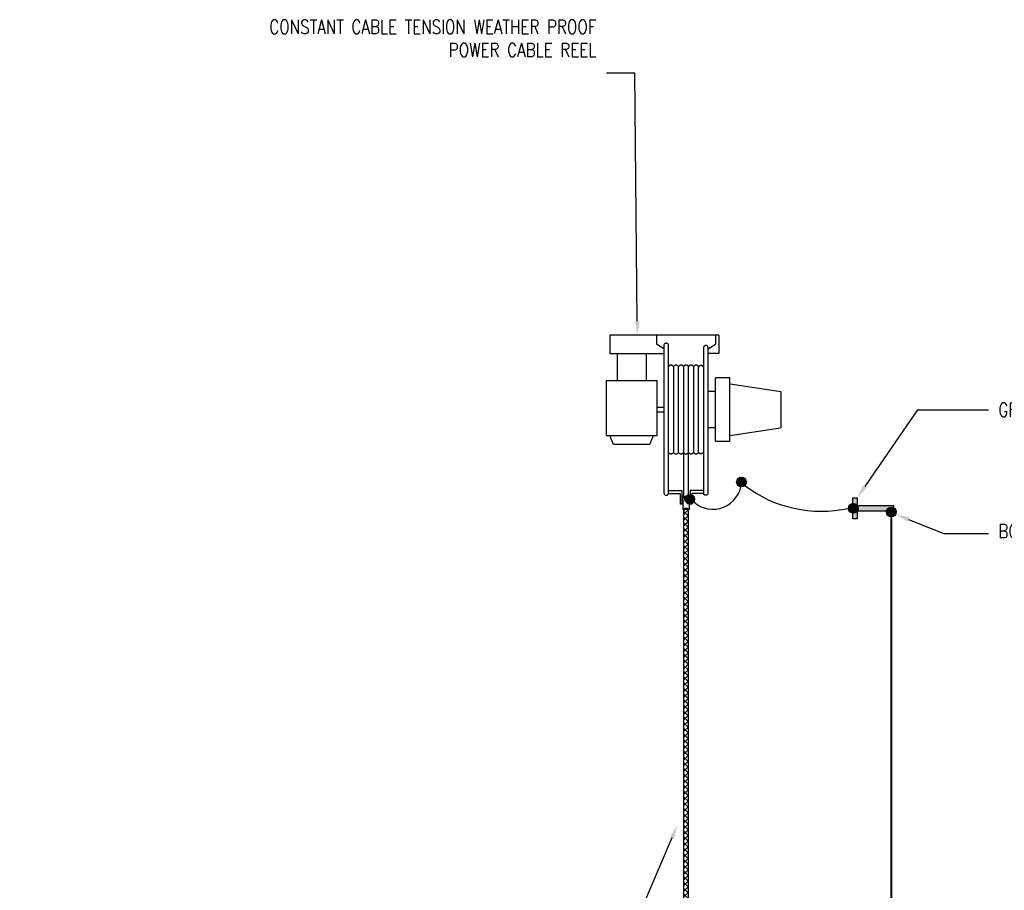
# Model space of a CAD drawing. Header units: inches. Extents: x 77 to 880, y -145 to 37.
# Tile 7 of 9: x 458 to 564, y -57 to 37. Entities that reach past the tile are written whole.
import ezdxf
from ezdxf import colors
from ezdxf.entities.mleader import LeaderData, LeaderLine
from ezdxf.math import Vec2, Vec3

# ---------------------------------------------------------------- set-up
doc = ezdxf.new("R2010")
doc.units = ezdxf.units.IN
doc.header["$MEASUREMENT"] = 0
doc.layers.add('E-ANNO-TEXT', color=2, linetype='Continuous')
doc.layers.add('E-DETL-GRPH', color=3, linetype='Continuous')
doc.styles.add('Annotative', font='romans.shx', dxfattribs={"width": 0.8, "height": 0.125})

msp = doc.modelspace()

# ---------------------------------------------------------------- linework, layer by layer
at = {"layer": 'E-DETL-GRPH', "lineweight": -3}
for p, q in [((533.51, 2.7), (521.69, 2.7)), ((521.69, 2.7), (521.69, 0.73)), ((526.76, 2.7), (526.76, 1.72)), ((533.12, 2.7), (533.12, 1.72)), ((533.51, 2.7), (533.51, 0.73)), ((527.55, 1.22), (526.76, 1.72)), ((532.33, 1.22), (533.12, 1.72)), ((521.69, 0.73), (527.55, 0.73)), ((522.48, 0.73), (522.48, -2.23)), ((525.63, 0.73), (525.63, -2.23)), ((533.51, 0.73), (532.3, 0.73)), ((528.59, -0.74), (528.59, -9.95)), ((529.13, -9.95), (529.13, -0.74)), ((530.75, -0.74), (530.75, -9.95)), ((531.29, -9.95), (531.29, -0.77)), ((533.12, -8.82), (533.12, -1.9)), ((534.69, -1.9), (533.12, -1.9)), ((534.69, -8.82), (534.69, -1.9)), ((521.29, -2.23), (521.29, -8.16)), ((526.81, -2.23), (521.29, -2.23)), ((526.81, -8.16), (526.81, -2.23)), ((534.72, -2.56), (540.21, -3.38)), ((533.12, -3.39), (532.33, -3.39)), ((540.21, -3.38), (540.21, -7.34)), ((526.81, -5.11), (527.55, -5.11)), ((526.81, -5.61), (527.55, -5.61)), ((533.12, -7.33), (532.33, -7.33)), ((534.69, -8.16), (540.18, -7.34)), ((521.29, -8.16), (526.81, -8.16)), ((522.08, -9.14), (521.69, -8.16)), ((526.02, -9.14), (526.42, -8.16)), ((526.02, -9.14), (522.08, -9.14)), ((534.69, -8.82), (533.12, -8.82))]:
    msp.add_line(p, q, dxfattribs=at)
for points in [[(528.04, 1.64, 0.059372), (528.04, 1.68, 0.056924), (528.02, 1.72, 0.05343), (527.99, 1.75, 0.049731), (527.96, 1.78, 0.046464), (527.92, 1.8, 0.043989), (527.87, 1.82, 0.042469), (527.82, 1.83, 0.041958), (527.77, 1.83, 0.042469), (527.72, 1.82, 0.043989), (527.68, 1.8, 0.046464), (527.64, 1.78, 0.049731), (527.6, 1.75, 0.05343), (527.58, 1.72, 0.056924), (527.56, 1.68, 0.059372), (527.55, 1.64, 0.059372)], [(532.33, 1.38, 0.059372), (532.32, 1.42, 0.056924), (532.3, 1.46, 0.05343), (532.28, 1.5, 0.049731), (532.24, 1.53, 0.046464), (532.2, 1.55, 0.043989), (532.16, 1.57, 0.042469), (532.11, 1.57, 0.041958), (532.06, 1.57, 0.042469), (532.01, 1.57, 0.043989), (531.96, 1.55, 0.046464), (531.92, 1.53, 0.049731), (531.89, 1.5, 0.05343), (531.86, 1.46, 0.056924), (531.85, 1.42, 0.059372), (531.84, 1.38, 0.059372)], [(528.59, -0.74, 0.058305), (528.57, -0.69, 0.055226), (528.55, -0.65, 0.051535), (528.51, -0.61, 0.047994), (528.47, -0.59, 0.045095), (528.42, -0.56, 0.043088), (528.37, -0.55, 0.042071), (528.31, -0.54, 0.042071), (528.26, -0.55, 0.043088), (528.21, -0.56, 0.045095), (528.16, -0.59, 0.047994), (528.12, -0.61, 0.051535), (528.08, -0.65, 0.055226), (528.06, -0.69, 0.058305), (528.04, -0.74, 0.058305)], [(529.13, -0.74, 0.058305), (529.11, -0.69, 0.055226), (529.09, -0.65, 0.051535), (529.05, -0.61, 0.047994), (529.01, -0.59, 0.045095), (528.96, -0.56, 0.043088), (528.91, -0.55, 0.042071), (528.86, -0.54, 0.042071), (528.8, -0.55, 0.043088), (528.75, -0.56, 0.045095), (528.7, -0.59, 0.047994), (528.66, -0.61, 0.051535), (528.62, -0.65, 0.055226), (528.6, -0.69, 0.058305), (528.59, -0.74, 0.058305)], [(529.67, -0.74, 0.058305), (529.65, -0.69, 0.055226), (529.63, -0.65, 0.051535), (529.6, -0.61, 0.047994), (529.55, -0.59, 0.045095), (529.51, -0.56, 0.043088), (529.45, -0.55, 0.042071), (529.4, -0.54, 0.042071), (529.34, -0.55, 0.043088), (529.29, -0.56, 0.045095), (529.24, -0.59, 0.047994), (529.2, -0.61, 0.051535), (529.17, -0.65, 0.055226), (529.14, -0.69, 0.058305), (529.13, -0.74, 0.058305)], [(530.21, -0.74, 0.058305), (530.2, -0.69, 0.055226), (530.17, -0.65, 0.051535), (530.14, -0.61, 0.047994), (530.1, -0.59, 0.045095), (530.05, -0.56, 0.043088), (529.99, -0.55, 0.042071), (529.94, -0.54, 0.042071), (529.89, -0.55, 0.043088), (529.83, -0.56, 0.045095), (529.78, -0.59, 0.047994), (529.74, -0.61, 0.051535), (529.71, -0.65, 0.055226), (529.68, -0.69, 0.058305), (529.67, -0.74, 0.058305)], [(530.75, -0.74, 0.058305), (530.74, -0.69, 0.055226), (530.71, -0.65, 0.051535), (530.68, -0.61, 0.047994), (530.64, -0.59, 0.045095), (530.59, -0.56, 0.043088), (530.54, -0.55, 0.042071), (530.48, -0.54, 0.042071), (530.43, -0.55, 0.043088), (530.37, -0.56, 0.045095), (530.33, -0.59, 0.047994), (530.28, -0.61, 0.051535), (530.25, -0.65, 0.055226), (530.23, -0.69, 0.058305), (530.21, -0.74, 0.058305)], [(531.29, -0.74, 0.058305), (531.28, -0.69, 0.055226), (531.26, -0.65, 0.051535), (531.22, -0.61, 0.047994), (531.18, -0.59, 0.045095), (531.13, -0.56, 0.043088), (531.08, -0.55, 0.042071), (531.02, -0.54, 0.042071), (530.97, -0.55, 0.043088), (530.92, -0.56, 0.045095), (530.87, -0.59, 0.047994), (530.83, -0.61, 0.051535), (530.79, -0.65, 0.055226), (530.77, -0.69, 0.058305), (530.75, -0.74, 0.058305)], [(531.84, -0.77, 0.058305), (531.82, -0.73, 0.055226), (531.8, -0.69, 0.051535), (531.76, -0.65, 0.047994), (531.72, -0.62, 0.045095), (531.67, -0.6, 0.043088), (531.62, -0.58, 0.042071), (531.57, -0.58, 0.042071), (531.51, -0.58, 0.043088), (531.46, -0.6, 0.045095), (531.41, -0.62, 0.047994), (531.37, -0.65, 0.051535), (531.33, -0.69, 0.055226), (531.31, -0.73, 0.058305), (531.29, -0.77, 0.058305)], [(528.59, -9.98, -0.058305), (528.57, -10.03, -0.055226), (528.55, -10.07, -0.051535), (528.51, -10.11, -0.047994), (528.47, -10.13, -0.045095), (528.42, -10.16, -0.043088), (528.37, -10.17, -0.042071), (528.31, -10.18, -0.042071), (528.26, -10.17, -0.043088), (528.21, -10.16, -0.045095), (528.16, -10.13, -0.047994), (528.12, -10.11, -0.051535), (528.08, -10.07, -0.055226), (528.06, -10.03, -0.058305), (528.04, -9.98, -0.058305)], [(529.13, -9.98, -0.058305), (529.11, -10.03, -0.055226), (529.09, -10.07, -0.051535), (529.05, -10.11, -0.047994), (529.01, -10.13, -0.045095), (528.96, -10.16, -0.043088), (528.91, -10.17, -0.042071), (528.86, -10.18, -0.042071), (528.8, -10.17, -0.043088), (528.75, -10.16, -0.045095), (528.7, -10.13, -0.047994), (528.66, -10.11, -0.051535), (528.62, -10.07, -0.055226), (528.6, -10.03, -0.058305), (528.59, -9.98, -0.058305)], [(529.67, -9.98, -0.058305), (529.65, -10.03, -0.055226), (529.63, -10.07, -0.051535), (529.6, -10.11, -0.047994), (529.55, -10.13, -0.045095), (529.51, -10.16, -0.043088), (529.45, -10.17, -0.042071), (529.4, -10.18, -0.042071), (529.34, -10.17, -0.043088), (529.29, -10.16, -0.045095), (529.24, -10.13, -0.047994), (529.2, -10.11, -0.051535), (529.17, -10.07, -0.055226), (529.14, -10.03, -0.058305), (529.13, -9.98, -0.058305)], [(530.21, -9.98, -0.058305), (530.2, -10.03, -0.055226), (530.17, -10.07, -0.051535), (530.14, -10.11, -0.047994), (530.1, -10.13, -0.045095), (530.05, -10.16, -0.043088), (529.99, -10.17, -0.042071), (529.94, -10.18, -0.042071), (529.89, -10.17, -0.043088), (529.83, -10.16, -0.045095), (529.78, -10.13, -0.047994), (529.74, -10.11, -0.051535), (529.71, -10.07, -0.055226), (529.68, -10.03, -0.058305), (529.67, -9.98, -0.058305)], [(530.75, -9.98, -0.058305), (530.74, -10.03, -0.055226), (530.71, -10.07, -0.051535), (530.68, -10.11, -0.047994), (530.64, -10.13, -0.045095), (530.59, -10.16, -0.043088), (530.54, -10.17, -0.042071), (530.48, -10.18, -0.042071), (530.43, -10.17, -0.043088), (530.37, -10.16, -0.045095), (530.33, -10.13, -0.047994), (530.28, -10.11, -0.051535), (530.25, -10.07, -0.055226), (530.23, -10.03, -0.058305), (530.21, -9.98, -0.058305)], [(531.29, -9.98, -0.058305), (531.28, -10.03, -0.055226), (531.26, -10.07, -0.051535), (531.22, -10.11, -0.047994), (531.18, -10.13, -0.045095), (531.13, -10.16, -0.043088), (531.08, -10.17, -0.042071), (531.02, -10.18, -0.042071), (530.97, -10.17, -0.043088), (530.92, -10.16, -0.045095), (530.87, -10.13, -0.047994), (530.83, -10.11, -0.051535), (530.79, -10.07, -0.055226), (530.77, -10.03, -0.058305), (530.75, -9.98, -0.058305)], [(531.84, -9.95, -0.058305), (531.82, -9.99, -0.055226), (531.8, -10.03, -0.051535), (531.76, -10.07, -0.047994), (531.72, -10.1, -0.045095), (531.67, -10.12, -0.043088), (531.62, -10.14, -0.042071), (531.57, -10.14, -0.042071), (531.51, -10.14, -0.043088), (531.46, -10.12, -0.045095), (531.41, -10.1, -0.047994), (531.37, -10.07, -0.051535), (531.33, -10.03, -0.055226), (531.31, -9.99, -0.058305), (531.29, -9.95, -0.058305)]]:
    msp.add_lwpolyline(points, format="xyb", dxfattribs=at)

# ---------------------------------------------------------------- leaders
at = {"layer": 'E-ANNO-TEXT', "lineweight": -3}
ml = msp.add_multileader_mtext('Standard', dxfattribs=at)
ml.set_content('CONSTANT CABLE TENSION \\PWEATHER PROOF\\PGROUNDING CABLE REEL', color=256, style='Annotative')
ml.set_leader_properties(color=1, linetype='ByLayer', lineweight=-1)
ml.build(insert=Vec2(0, 0))
ml.multileader.update_dxf_attribs({"text_right_attachment_type": 3, "dogleg_length": 0.125, "arrow_head_size": 1.5, "scale": 12})
ctx = ml.context
ctx.base_point, ctx.scale, ctx.char_height, ctx.arrow_head_size, ctx.landing_gap_size, ctx.plane_origin = Vec3(393.19, -12.47), 12, 1.5, 1.5, 1.08, Vec3(-543.74, -927.44)
ctx.right_attachment = 3
notes = []
notes.append((ctx, [(0, (1, 1, 0), (387.88, -12.47), (1, 0), 5.31, [(0, [(387.88, -55.62)], 0, [])])]))
ctx.mtext.insert, ctx.mtext.width, ctx.mtext.defined_height = Vec3(394.27, -11.72), 24.015, 6.56
ctx.mtext.has_bg_fill, ctx.mtext.bg_color, ctx.mtext.bg_scale_factor, ctx.mtext.bg_transparency, ctx.mtext.use_window_bg_color = 1, -1073741824, 1, 0, 1
for ctx, leaders in notes:
    for number, flags, end, landing, length, lines in leaders:
        leader = LeaderData()
        leader.index, (leader.has_last_leader_line, leader.has_dogleg_vector, leader.attachment_direction) = number, flags
        leader.last_leader_point, leader.dogleg_vector, leader.dogleg_length = Vec3(end), Vec3(landing), length
        for number, points, colour, breaks in lines:
            line = LeaderLine()
            line.index, line.vertices, line.color, line.breaks = number, Vec3.list(points), colors.encode_raw_color(colour), breaks
            leader.lines.append(line)
        ctx.leaders.append(leader)

# ---------------------------------------------------------------- next in the draw order: hatches: boundary and pattern name
at = {"layer": 'E-DETL-GRPH', "lineweight": -3}
h = msp.add_hatch(color=8, dxfattribs=at)
h.dxf.hatch_style = 1
h.paths.add_polyline_path([(536.48, -13.2, 1), (535.43, -13.2, 1)])
h = msp.add_hatch(color=8, dxfattribs=at)
h.dxf.hatch_style = 1
h.paths.add_polyline_path([(530.88, -15.07, 1), (529.83, -15.07, 1)])
h = msp.add_hatch(color=8, dxfattribs=at)
h.dxf.hatch_style = 1
h.paths.add_polyline_path([(548.01, -17.21), (548.48, -17.21), (548.48, -16.38), (552.42, -16.38), (552.42, -15.75), (548.48, -15.75), (548.48, -14.91), (548.01, -14.91)])
h = msp.add_hatch(color=8, dxfattribs=at)
h.dxf.hatch_style = 1
h.paths.add_polyline_path([(548.6, -16.06, 1), (547.55, -16.06, 1)])
h = msp.add_hatch(color=8, dxfattribs=at)
h.dxf.hatch_style = 1
h.paths.add_polyline_path([(552.72, -16.45, 1), (551.66, -16.45, 1)])
h = msp.add_hatch(dxfattribs=at)
h.set_pattern_fill('ANSI37', color=256, scale=3.5)
h.set_pattern_definition([(45, (-63.8003, -24.2868), (-0.30935922, 0.30935922), []), (135, (-63.8003, -24.2868), (-0.30935922, -0.30935922), [])])
edge = h.paths.add_edge_path()
edge.add_arc((531.71, -66.08), 2.04, 180.0001, 270.0001)
edge.add_line((531.71, -68.12), (532.58, -68.12))
edge.add_line((532.58, -68.12), (532.58, -67.58))
edge.add_line((532.58, -67.58), (531.71, -67.58))
edge.add_arc((531.71, -66.08), 1.5, 180.0001, 270.0001, ccw=False)
edge.add_line((530.21, -66.08), (530.21, -16.36))
edge.add_arc((529.94, -16.46), 0.288, 19.5312, 160.4688)
edge.add_line((529.67, -16.36), (529.67, -66.08))

# ---------------------------------------------------------------- next in the draw order: linework, layer by layer
for p, q in [((527.55, 1.64), (527.55, -14.44)), ((528.04, -14.44), (528.04, 1.64)), ((531.84, 1.38), (531.84, -14.44)), ((532.33, -14.44), (532.33, 1.38)), ((529.67, -0.74), (529.67, -14.65)), ((530.21, -14.65), (530.21, -0.74)), ((528.04, -14.11), (529.5, -14.11)), ((528.04, -14.44), (529.3, -14.44)), ((529.3, -14.44), (529.3, -15.59)), ((529.49, -14.11), (529.49, -15.59)), ((529.6, -14.73), (529.6, -16.21)), ((530.28, -14.73), (530.28, -16.21)), ((531.84, -14.11), (530.39, -14.11)), ((530.39, -14.11), (530.39, -15.59)), ((531.84, -14.44), (530.58, -14.44)), ((530.58, -14.44), (530.58, -15.59)), ((529.49, -15.59), (529.3, -15.59)), ((530.58, -15.59), (530.39, -15.59))]:
    msp.add_line(p, q, dxfattribs=at)
for points in [[(529.6, -14.73, 0.052334), (529.64, -14.78, 0.048901), (529.68, -14.83, 0.045697), (529.74, -14.87, 0.043107), (529.8, -14.89, 0.041322), (529.87, -14.91, 0.040418), (529.94, -14.92, 0.040418), (530.01, -14.91, 0.041322), (530.08, -14.89, 0.043107), (530.14, -14.87, 0.045697), (530.2, -14.83, 0.048901), (530.24, -14.78, 0.052334), (530.28, -14.73, 0.052334)], [(530.21, -14.65, -0.058305), (530.2, -14.69, -0.055226), (530.17, -14.73, -0.051535), (530.14, -14.77, -0.047994), (530.1, -14.8, -0.045095), (530.05, -14.82, -0.043088), (529.99, -14.83, -0.042071), (529.94, -14.84, -0.042071), (529.89, -14.83, -0.043088), (529.83, -14.82, -0.045095), (529.78, -14.8, -0.047994), (529.74, -14.77, -0.051535), (529.71, -14.73, -0.055226), (529.68, -14.69, -0.058305), (529.67, -14.65, -0.058305)], [(532.33, -14.44, -0.059372), (532.32, -14.48, -0.056924), (532.3, -14.52, -0.05343), (532.28, -14.55, -0.049731), (532.24, -14.58, -0.046464), (532.2, -14.61, -0.043989), (532.16, -14.62, -0.042469), (532.11, -14.63, -0.041958), (532.06, -14.63, -0.042469), (532.01, -14.62, -0.043989), (531.96, -14.61, -0.046464), (531.92, -14.58, -0.049731), (531.89, -14.55, -0.05343), (531.86, -14.52, -0.056924), (531.85, -14.48, -0.059372), (531.84, -14.44, -0.059372)], [(529.6, -16.21, -0.052334), (529.64, -16.16, -0.048901), (529.68, -16.12, -0.045697), (529.74, -16.08, -0.043107), (529.8, -16.05, -0.041322), (529.87, -16.03, -0.040418), (529.94, -16.03, -0.040418), (530.01, -16.03, -0.041322), (530.08, -16.05, -0.043107), (530.14, -16.08, -0.045697), (530.2, -16.12, -0.048901), (530.24, -16.16, -0.052334), (530.28, -16.21, -0.052334)], [(532.6, -67.58), (531.71, -67.58, -0.414215), (530.21, -66.08), (530.21, -16.36, 0.706322), (529.67, -16.36), (529.67, -66.08, 0.414215), (531.71, -68.12), (532.6, -68.12)]]:
    msp.add_lwpolyline(points, format="xyb", dxfattribs=at)
msp.add_lwpolyline([(548.48, -16.38), (548.48, -17.21), (548.01, -17.21), (548.01, -14.91), (548.48, -14.91), (548.48, -15.75), (552.42, -15.75), (552.42, -16.38)], close=True, dxfattribs=at)
at = {"layer": 'E-DETL-GRPH', "lineweight": -3, "const_width": 0.2}
msp.add_lwpolyline([(552.19, -16.98), (552.19, -80.12)], dxfattribs=at)
at = {"layer": 'E-DETL-GRPH', "lineweight": -3}
for centre in [(535.95, -13.2), (530.35, -15.07), (548.07, -16.06), (552.19, -16.45)]:
    msp.add_circle(centre, 0.526, dxfattribs=at)
for centre, radius, start, end in [((532.86, -13.05), 3.1, 228.095, 355.3619), ((544.61, -2.53), 13.84, 233.0846, 282.2242), ((527.73, -14.43), 0.176, 184.554, 198.145), ((527.74, -14.42), 0.187, 198.1872, 211.219), ((527.75, -14.41), 0.206, 211.2364, 223.4699), ((527.77, -14.4), 0.229, 223.4652, 234.8534), ((527.78, -14.38), 0.253, 234.8346, 245.4757), ((527.79, -14.36), 0.275, 245.45, 255.525), ((527.8, -14.34), 0.29, 255.4966, 265.2239), ((527.8, -14.34), 0.295, 265.1948, 274.8052), ((527.8, -14.34), 0.29, 274.7761, 284.5034), ((527.8, -14.36), 0.275, 284.475, 294.5501), ((527.81, -14.38), 0.253, 294.5243, 305.1654), ((527.82, -14.4), 0.229, 305.1466, 316.5348), ((527.84, -14.41), 0.206, 316.5301, 328.7636), ((527.86, -14.42), 0.187, 328.781, 341.8128), ((527.87, -14.43), 0.176, 341.855, 355.446)]:
    msp.add_arc(centre, radius, start, end, dxfattribs=at)

# ---------------------------------------------------------------- next in the draw order: leaders
at = {"layer": 'E-ANNO-TEXT', "lineweight": -3}
ml = msp.add_multileader_mtext('Standard', dxfattribs=at)
ml.set_content('CONSTANT CABLE TENSION WEATHER PROOF \\PPOWER CABLE REEL', color=256, style='Annotative')
ml.set_leader_properties(color=1, linetype='ByLayer', lineweight=-1)
ml.build(insert=Vec2(0, 0))
ml.multileader.update_dxf_attribs({"text_right_attachment_type": 3, "dogleg_length": 0.13, "arrow_head_size": 1.5, "scale": 12})
ctx = ml.context
ctx.base_point, ctx.scale, ctx.char_height, ctx.arrow_head_size, ctx.landing_gap_size, ctx.plane_origin = Vec3(495.32, 36.11), 12, 1.5, 1.5, 1.08, Vec3(-431.73, -923.37)
ctx.right_attachment, ctx.text_align_type = 3, 2
notes = []
notes.append((ctx, [(1, (1, 1, 0), (524.41, 31.11), (-1, 0), 3.1, [(0, [(524.68, 2.71)], 0, [])])]))
ctx.mtext.insert, ctx.mtext.width, ctx.mtext.defined_height, ctx.mtext.alignment = Vec3(520.23, 36.86), 24.9438, 8.3, 3
ctx.mtext.has_bg_fill, ctx.mtext.bg_color, ctx.mtext.bg_scale_factor, ctx.mtext.bg_transparency, ctx.mtext.use_window_bg_color = 1, -1073741824, 1, 0, 1
ml = msp.add_multileader_mtext('Standard', dxfattribs=at)
ml.set_content('\\A1;ROUTE CABLE VIA 4 WAY ROLLER BRACKET. REFER TO A1/S507 FOR ADDITIONAL INFORMATION', color=256, style='Annotative')
ml.set_leader_properties(color=1, linetype='ByLayer', lineweight=-1)
ml.build(insert=Vec2(0, 0))
ml.multileader.update_dxf_attribs({"text_right_attachment_type": 3, "dogleg_length": 0.125, "arrow_head_size": 1.5, "scale": 12})
ctx = ml.context
ctx.base_point, ctx.scale, ctx.char_height, ctx.arrow_head_size, ctx.landing_gap_size, ctx.plane_origin = Vec3(488.01, -72.59), 12, 1.5, 1.5, 1.08, Vec3(-450.9, -955.03)
ctx.right_attachment, ctx.text_align_type = 3, 2
notes.append((ctx, [(1, (1, 1, 0), (516.15, -80.37), (-1, 0), 3.18, [(1, [(529.01, -50.38)], 0, [])])]))
ctx.mtext.insert, ctx.mtext.width, ctx.mtext.defined_height, ctx.mtext.alignment = Vec3(511.89, -71.84), 23.6528, 4.86, 3
ctx.mtext.has_bg_fill, ctx.mtext.bg_color, ctx.mtext.bg_scale_factor, ctx.mtext.bg_transparency, ctx.mtext.use_window_bg_color = 1, -1073741824, 1, 0, 1
for ctx, leaders in notes:
    for number, flags, end, landing, length, lines in leaders:
        leader = LeaderData()
        leader.index, (leader.has_last_leader_line, leader.has_dogleg_vector, leader.attachment_direction) = number, flags
        leader.last_leader_point, leader.dogleg_vector, leader.dogleg_length = Vec3(end), Vec3(landing), length
        for number, points, colour, breaks in lines:
            line = LeaderLine()
            line.index, line.vertices, line.color, line.breaks = number, Vec3.list(points), colors.encode_raw_color(colour), breaks
            leader.lines.append(line)
        ctx.leaders.append(leader)

# ---------------------------------------------------------------- next in the draw order: leaders
ml = msp.add_multileader_mtext('Standard', dxfattribs=at)
ml.set_content('\\A1;GROUND INSERT FOR TAKE-UP REEL GROUNDING. ', color=256, style='Annotative')
ml.set_leader_properties(color=1, linetype='ByLayer', lineweight=-1)
ml.build(insert=Vec2(0, 0))
ml.multileader.update_dxf_attribs({"text_right_attachment_type": 3, "dogleg_length": 0.125, "arrow_head_size": 1.5, "scale": 12})
ctx = ml.context
ctx.base_point, ctx.scale, ctx.char_height, ctx.arrow_head_size, ctx.landing_gap_size, ctx.plane_origin = Vec3(562.7, -5.38), 12, 1.5, 1.5, 1.08, Vec3(-376.08, -920.07)
ctx.right_attachment = 3
notes = []
notes.append((ctx, [(0, (1, 1, 0), (555.06, -5.38), (1, 0), 7.64, [(0, [(548.48, -14.91)], 0, [])])]))
ctx.mtext.insert, ctx.mtext.width, ctx.mtext.defined_height = Vec3(563.78, -4.63), 16.38, 4.86
ctx.mtext.has_bg_fill, ctx.mtext.bg_color, ctx.mtext.bg_scale_factor, ctx.mtext.bg_transparency, ctx.mtext.use_window_bg_color = 1, -1073741824, 1, 0, 1
ml = msp.add_multileader_mtext('Standard', dxfattribs=at)
ml.set_content('\\A1;BOND TO REBAR. RE: C1/E-508', color=256, style='Annotative')
ml.set_leader_properties(color=1, linetype='ByLayer', lineweight=-1)
ml.build(insert=Vec2(0, 0))
ml.multileader.update_dxf_attribs({"text_right_attachment_type": 3, "dogleg_length": 0.125, "arrow_head_size": 1.5, "scale": 12})
ctx = ml.context
ctx.base_point, ctx.scale, ctx.char_height, ctx.arrow_head_size, ctx.landing_gap_size, ctx.plane_origin = Vec3(562.7, -18.77), 12, 1.5, 1.5, 1.08, Vec3(-376.08, -939.95)
ctx.right_attachment = 3
notes.append((ctx, [(0, (1, 1, 0), (557.88, -18.77), (1, 0), 4.82, [(0, [(552.66, -16.72)], 0, [])])]))
ctx.mtext.insert, ctx.mtext.width, ctx.mtext.defined_height = Vec3(563.78, -17.77), 16.38, 4.86
ctx.mtext.has_bg_fill, ctx.mtext.bg_color, ctx.mtext.bg_scale_factor, ctx.mtext.bg_transparency, ctx.mtext.use_window_bg_color = 1, -1073741824, 1, 0, 1
for ctx, leaders in notes:
    for number, flags, end, landing, length, lines in leaders:
        leader = LeaderData()
        leader.index, (leader.has_last_leader_line, leader.has_dogleg_vector, leader.attachment_direction) = number, flags
        leader.last_leader_point, leader.dogleg_vector, leader.dogleg_length = Vec3(end), Vec3(landing), length
        for number, points, colour, breaks in lines:
            line = LeaderLine()
            line.index, line.vertices, line.color, line.breaks = number, Vec3.list(points), colors.encode_raw_color(colour), breaks
            leader.lines.append(line)
        ctx.leaders.append(leader)

doc.saveas('drawing.dxf')
